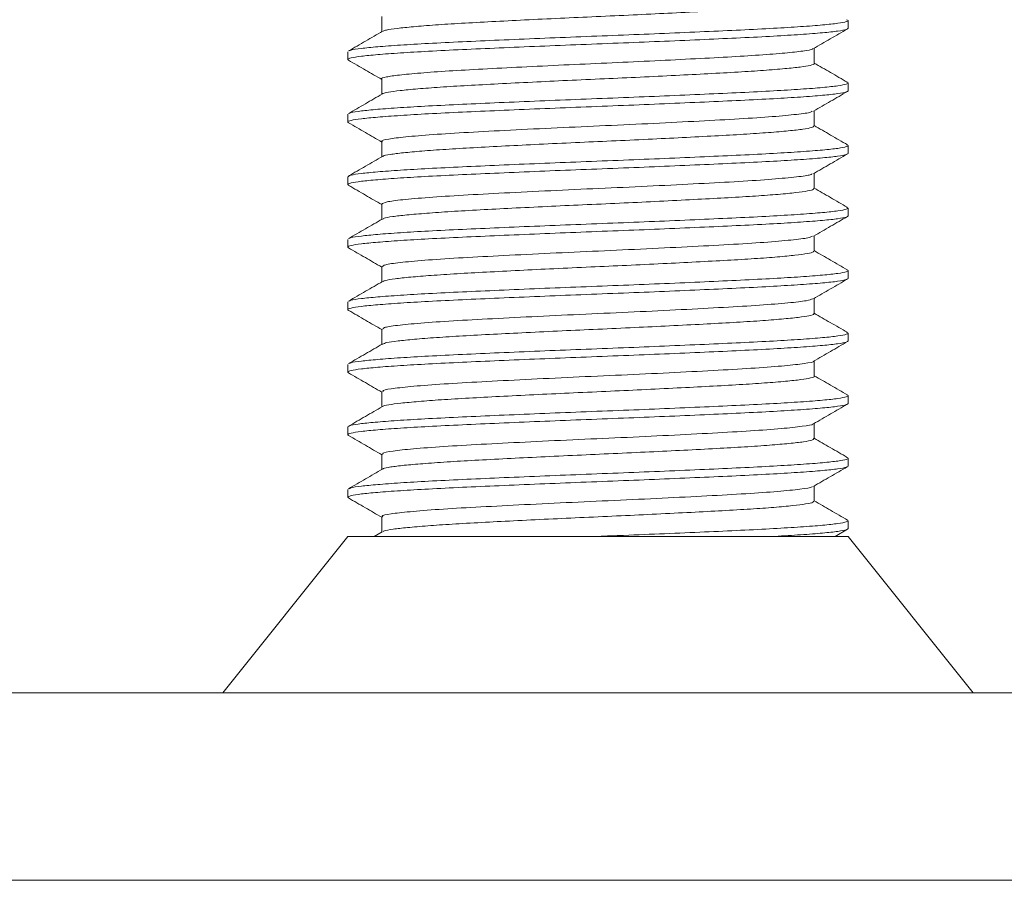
# Model space of a CAD drawing. Header units: millimetres. Extents: x 0 to 210, y 0 to 297.
# Tile 12 of 18: x 131 to 147, y 201 to 214. Entities that reach past the tile are written whole.
import ezdxf

# ---------------------------------------------------------------- set-up
doc = ezdxf.new("R2010")
doc.units = ezdxf.units.MM

msp = doc.modelspace()

# ---------------------------------------------------------------- linework, layer by layer
at = {"color": 7, "linetype": 'Continuous', "lineweight": 15}
for p, q in [((137.035, 214.483), (137.035, 214.239)), ((144.494, 214.295), (144.494, 214.42)), ((136.494, 213.92), (136.494, 213.795)), ((143.953, 213.733), (143.953, 213.976)), ((137.035, 213.483), (137.035, 213.239)), ((144.494, 213.295), (144.494, 213.42)), ((143.953, 212.733), (143.953, 212.977)), ((136.494, 212.92), (136.494, 212.795)), ((137.035, 212.483), (137.035, 212.239)), ((144.494, 212.295), (144.494, 212.42)), ((136.494, 211.92), (136.494, 211.795)), ((143.953, 211.733), (143.953, 211.976)), ((137.035, 211.483), (137.035, 211.239)), ((144.494, 211.295), (144.494, 211.42)), ((136.494, 210.92), (136.494, 210.795)), ((143.953, 210.733), (143.953, 210.976)), ((137.035, 210.483), (137.035, 210.239)), ((144.494, 210.295), (144.494, 210.42)), ((143.953, 209.733), (143.953, 209.976)), ((136.494, 209.92), (136.494, 209.795)), ((137.035, 209.483), (137.035, 209.239)), ((144.494, 209.295), (144.494, 209.42)), ((136.494, 208.92), (136.494, 208.795)), ((143.953, 208.733), (143.953, 208.976)), ((137.035, 208.483), (137.035, 208.239)), ((144.494, 208.295), (144.494, 208.42)), ((136.494, 207.92), (136.494, 207.795)), ((143.953, 207.733), (143.953, 207.976)), ((137.035, 207.483), (137.035, 207.239)), ((144.494, 207.295), (144.494, 207.42)), ((143.953, 206.733), (143.953, 206.976)), ((136.494, 206.92), (136.494, 206.795)), ((137.035, 206.483), (137.035, 206.239)), ((144.494, 206.295), (144.494, 206.42)), ((136.494, 206.17), (134.494, 203.67)), ((144.494, 206.17), (136.494, 206.17)), ((137.044, 206.245), (136.916, 206.17)), ((144.288, 206.17), (144.486, 206.285)), ((146.494, 203.67), (144.494, 206.17)), ((120.494, 203.67), (160.494, 203.67)), ((120.494, 200.67), (160.494, 200.67))]:
    msp.add_line(p, q, dxfattribs=at)
for points, knots in [([(143.942, 214.733), (143.945, 214.73), (143.957, 214.718), (143.876, 214.696), (143.701, 214.67), (143.43, 214.643), (143.075, 214.616), (142.649, 214.589), (142.158, 214.563), (141.624, 214.536), (141.053, 214.508), (140.471, 214.482), (139.885, 214.455), (139.321, 214.428), (138.786, 214.401), (138.303, 214.375), (137.879, 214.348), (137.533, 214.32), (137.271, 214.293), (137.105, 214.27), (137.071, 214.254), (137.057, 214.247)], [0, 0, 0, 0, 0.018475, 0.07455, 0.129048, 0.185127, 0.239622, 0.295697, 0.350194, 0.406271, 0.460766, 0.516842, 0.571337, 0.627413, 0.681908, 0.737983, 0.792479, 0.848554, 0.903051, 0.959129, 1, 1, 1, 1]), ([(136.519, 213.933), (136.525, 213.937), (136.545, 213.951), (136.694, 213.973), (136.957, 213.999), (137.32, 214.026), (137.778, 214.053), (138.311, 214.079), (138.912, 214.106), (139.553, 214.133), (140.226, 214.16), (140.9, 214.186), (141.569, 214.213), (142.202, 214.241), (142.791, 214.267), (143.31, 214.294), (143.754, 214.321), (144.101, 214.348), (144.35, 214.375), (144.468, 214.399), (144.507, 214.418), (144.481, 214.428), (144.47, 214.432)], [0, 0, 0, 0, 0.0275481, 0.0809053, 0.1328225, 0.1861798, 0.2392063, 0.2937707, 0.3467971, 0.4013611, 0.4543889, 0.5089545, 0.5619807, 0.6165446, 0.6695732, 0.7241397, 0.7771658, 0.8317294, 0.8847583, 0.9393251, 0.9767747, 1, 1, 1, 1]), ([(136.511, 213.784), (136.504, 213.788), (136.48, 213.8), (136.532, 213.822), (136.69, 213.848), (136.958, 213.874), (137.32, 213.901), (137.778, 213.928), (138.311, 213.954), (138.912, 213.981), (139.553, 214.008), (140.226, 214.035), (140.9, 214.061), (141.569, 214.088), (142.202, 214.116), (142.791, 214.142), (143.31, 214.169), (143.754, 214.196), (144.101, 214.223), (144.347, 214.25), (144.475, 214.274), (144.489, 214.289), (144.494, 214.295)], [0, 0, 0, 0, 0.022319, 0.073019, 0.125126, 0.175827, 0.227933, 0.279717, 0.333003, 0.384786, 0.438072, 0.489857, 0.543144, 0.594927, 0.648212, 0.699998, 0.753286, 0.805069, 0.858354, 0.91014, 0.963428, 1, 1, 1, 1]), ([(137.048, 214.247), (136.958, 214.195), (136.777, 214.09), (136.596, 213.985), (136.506, 213.933)], [0, 0, 0, 0, 0.49992, 1, 1, 1, 1]), ([(143.94, 213.969), (144.03, 214.021), (144.211, 214.126), (144.392, 214.231), (144.482, 214.283)], [0, 0, 0, 0, 0.499921, 1, 1, 1, 1]), ([(143.928, 213.969), (143.928, 213.967), (143.925, 213.954), (143.783, 213.931), (143.505, 213.899), (143.092, 213.867), (142.58, 213.835), (141.983, 213.804), (141.326, 213.771), (140.636, 213.739), (139.941, 213.708), (139.267, 213.675), (138.643, 213.643), (138.093, 213.612), (137.64, 213.58), (137.297, 213.547), (137.098, 213.517), (137.014, 213.495), (137.037, 213.483), (137.038, 213.483)], [0, 0, 0, 0, 0.0131807, 0.078464, 0.1439222, 0.2100492, 0.2755127, 0.3407911, 0.4069056, 0.4725349, 0.5376756, 0.6037531, 0.6695249, 0.7345787, 0.800595, 0.8664856, 0.9315038, 0.9974346, 1, 1, 1, 1]), ([(136.504, 213.784), (136.595, 213.732), (136.772, 213.629), (136.949, 213.527), (137.035, 213.476)], [0, 0, 0, 0, 0.51086, 1, 1, 1, 1]), ([(143.947, 213.733), (143.949, 213.732), (143.964, 213.721), (143.899, 213.702), (143.748, 213.676), (143.493, 213.649), (143.157, 213.622), (142.742, 213.594), (142.267, 213.569), (141.737, 213.541), (141.176, 213.514), (140.591, 213.487), (140.009, 213.461), (139.435, 213.434), (138.896, 213.406), (138.398, 213.38), (137.963, 213.354), (137.598, 213.326), (137.315, 213.299), (137.132, 213.273), (137.044, 213.255), (137.046, 213.245), (137.046, 213.245)], [0, 0, 0, 0, 0.007658, 0.061912, 0.11774, 0.171994, 0.227822, 0.282077, 0.337907, 0.392161, 0.447989, 0.502246, 0.558077, 0.61233, 0.668158, 0.722415, 0.778247, 0.832501, 0.888328, 0.942585, 0.998416, 1, 1, 1, 1]), ([(144.484, 213.432), (144.394, 213.484), (144.217, 213.587), (144.039, 213.689), (143.953, 213.739)], [0, 0, 0, 0, 0.510702, 1, 1, 1, 1]), ([(136.514, 212.931), (136.522, 212.936), (136.541, 212.95), (136.694, 212.973), (136.957, 212.999), (137.32, 213.026), (137.778, 213.053), (138.311, 213.079), (138.912, 213.106), (139.553, 213.133), (140.226, 213.16), (140.9, 213.186), (141.569, 213.213), (142.202, 213.241), (142.791, 213.267), (143.31, 213.294), (143.754, 213.321), (144.101, 213.348), (144.35, 213.375), (144.468, 213.399), (144.507, 213.418), (144.481, 213.428), (144.471, 213.432)], [0, 0, 0, 0, 0.031832, 0.085009, 0.13675, 0.189927, 0.242774, 0.297153, 0.35, 0.404379, 0.457227, 0.511608, 0.564455, 0.618834, 0.671683, 0.726065, 0.778911, 0.83329, 0.886139, 0.940521, 0.977844, 1, 1, 1, 1]), ([(136.51, 212.785), (136.503, 212.788), (136.48, 212.801), (136.533, 212.822), (136.69, 212.848), (136.958, 212.874), (137.32, 212.901), (137.778, 212.928), (138.311, 212.954), (138.912, 212.981), (139.553, 213.008), (140.226, 213.035), (140.9, 213.061), (141.569, 213.088), (142.202, 213.116), (142.791, 213.142), (143.31, 213.169), (143.754, 213.196), (144.101, 213.223), (144.347, 213.25), (144.475, 213.274), (144.489, 213.289), (144.494, 213.295)], [0, 0, 0, 0, 0.020742, 0.071524, 0.123715, 0.174497, 0.226688, 0.278556, 0.331927, 0.383794, 0.437165, 0.489034, 0.542407, 0.594274, 0.647645, 0.699514, 0.752888, 0.804755, 0.858126, 0.909995, 0.963369, 1, 1, 1, 1]), ([(143.944, 212.971), (144.034, 213.024), (144.215, 213.128), (144.396, 213.233), (144.486, 213.285)], [0, 0, 0, 0, 0.499929, 1, 1, 1, 1]), ([(137.045, 213.245), (136.954, 213.192), (136.773, 213.088), (136.592, 212.983), (136.502, 212.931)], [0, 0, 0, 0, 0.499923, 1, 1, 1, 1]), ([(143.922, 212.971), (143.917, 212.965), (143.902, 212.947), (143.69, 212.919), (143.307, 212.882), (142.772, 212.846), (142.124, 212.811), (141.393, 212.774), (140.617, 212.738), (139.834, 212.703), (139.086, 212.666), (138.407, 212.631), (137.836, 212.595), (137.395, 212.558), (137.128, 212.524), (137.014, 212.498), (137.042, 212.485), (137.045, 212.483)], [0, 0, 0, 0, 0.03627, 0.109117, 0.182905, 0.256649, 0.329512, 0.40345, 0.47694, 0.549973, 0.623974, 0.697136, 0.770481, 0.844459, 0.917382, 0.991019, 1, 1, 1, 1]), ([(136.503, 212.785), (136.593, 212.732), (136.771, 212.63), (136.948, 212.527), (137.035, 212.476)], [0, 0, 0, 0, 0.509907, 1, 1, 1, 1]), ([(143.949, 212.733), (143.942, 212.724), (143.928, 212.707), (143.785, 212.681), (143.555, 212.655), (143.232, 212.627), (142.836, 212.6), (142.369, 212.574), (141.853, 212.547), (141.293, 212.52), (140.716, 212.493), (140.127, 212.467), (139.555, 212.44), (139.003, 212.412), (138.499, 212.386), (138.047, 212.359), (137.669, 212.332), (137.366, 212.304), (137.164, 212.278), (137.06, 212.259), (137.056, 212.249), (137.055, 212.247)], [0, 0, 0, 0, 0.051428, 0.105928, 0.162008, 0.216504, 0.27258, 0.327079, 0.383159, 0.437655, 0.493731, 0.548229, 0.604308, 0.658804, 0.714881, 0.769378, 0.825455, 0.879951, 0.936027, 0.990523, 1, 1, 1, 1]), ([(144.485, 212.431), (144.395, 212.484), (144.217, 212.586), (144.04, 212.689), (143.953, 212.739)], [0, 0, 0, 0, 0.509505, 1, 1, 1, 1]), ([(136.494, 211.92), (136.504, 211.929), (136.525, 211.947), (136.692, 211.973), (136.957, 211.999), (137.32, 212.026), (137.778, 212.053), (138.311, 212.079), (138.912, 212.106), (139.553, 212.133), (140.226, 212.16), (140.9, 212.186), (141.569, 212.213), (142.202, 212.241), (142.791, 212.267), (143.31, 212.294), (143.754, 212.321), (144.101, 212.348), (144.35, 212.375), (144.468, 212.399), (144.507, 212.418), (144.482, 212.428), (144.472, 212.431)], [0, 0, 0, 0, 0.05078, 0.102969, 0.15375, 0.205939, 0.257804, 0.311173, 0.363039, 0.416408, 0.468275, 0.521645, 0.573511, 0.62688, 0.678747, 0.732119, 0.783984, 0.837353, 0.88922, 0.942592, 0.979222, 1, 1, 1, 1]), ([(136.512, 211.783), (136.504, 211.787), (136.479, 211.8), (136.532, 211.822), (136.691, 211.848), (136.958, 211.874), (137.32, 211.901), (137.778, 211.928), (138.311, 211.954), (138.912, 211.981), (139.553, 212.008), (140.226, 212.035), (140.9, 212.061), (141.569, 212.088), (142.202, 212.116), (142.791, 212.142), (143.31, 212.169), (143.754, 212.196), (144.101, 212.223), (144.347, 212.25), (144.475, 212.274), (144.489, 212.289), (144.494, 212.295)], [0, 0, 0, 0, 0.02354, 0.074177, 0.126219, 0.176856, 0.228898, 0.280617, 0.333836, 0.385555, 0.438774, 0.490494, 0.543714, 0.595433, 0.648652, 0.700373, 0.753594, 0.805313, 0.858531, 0.910252, 0.963474, 1, 1, 1, 1]), ([(137.048, 212.247), (136.958, 212.195), (136.777, 212.09), (136.596, 211.985), (136.506, 211.933)], [0, 0, 0, 0, 0.499926, 1, 1, 1, 1]), ([(143.94, 211.969), (144.03, 212.021), (144.211, 212.126), (144.392, 212.231), (144.483, 212.283)], [0, 0, 0, 0, 0.499917, 1, 1, 1, 1]), ([(143.918, 211.969), (143.909, 211.962), (143.882, 211.943), (143.647, 211.914), (143.242, 211.877), (142.69, 211.841), (142.029, 211.806), (141.29, 211.769), (140.51, 211.734), (139.729, 211.698), (138.988, 211.661), (138.323, 211.626), (137.767, 211.59), (137.352, 211.554), (137.085, 211.519), (137.053, 211.495), (137.036, 211.483)], [0, 0, 0, 0, 0.042041, 0.115193, 0.189404, 0.263313, 0.336579, 0.410886, 0.484486, 0.55802, 0.632335, 0.70564, 0.779497, 0.853733, 0.926895, 1, 1, 1, 1]), ([(136.505, 211.783), (136.596, 211.731), (136.773, 211.629), (136.949, 211.526), (137.035, 211.476)], [0, 0, 0, 0, 0.512152, 1, 1, 1, 1]), ([(143.943, 211.733), (143.942, 211.726), (143.94, 211.711), (143.822, 211.687), (143.61, 211.66), (143.308, 211.633), (142.923, 211.606), (142.473, 211.58), (141.962, 211.553), (141.415, 211.525), (140.836, 211.498), (140.252, 211.472), (139.671, 211.445), (139.117, 211.418), (138.598, 211.391), (138.138, 211.365), (137.741, 211.337), (137.424, 211.31), (137.197, 211.284), (137.073, 211.262), (137.061, 211.249), (137.057, 211.245)], [0, 0, 0, 0, 0.039053, 0.094925, 0.149224, 0.205097, 0.259395, 0.315267, 0.369565, 0.425437, 0.479735, 0.535609, 0.589906, 0.645778, 0.700079, 0.755954, 0.810251, 0.866123, 0.920424, 0.9763, 1, 1, 1, 1]), ([(144.483, 211.432), (144.393, 211.485), (144.216, 211.587), (144.039, 211.689), (143.953, 211.739)], [0, 0, 0, 0, 0.511776, 1, 1, 1, 1]), ([(136.515, 210.931), (136.522, 210.936), (136.542, 210.951), (136.694, 210.973), (136.957, 210.999), (137.32, 211.026), (137.778, 211.053), (138.311, 211.079), (138.912, 211.106), (139.553, 211.133), (140.226, 211.16), (140.9, 211.186), (141.569, 211.213), (142.202, 211.241), (142.791, 211.267), (143.31, 211.294), (143.754, 211.321), (144.101, 211.348), (144.35, 211.375), (144.468, 211.399), (144.507, 211.418), (144.48, 211.428), (144.47, 211.432)], [0, 0, 0, 0, 0.031009, 0.084165, 0.135886, 0.189043, 0.241869, 0.296228, 0.349054, 0.403413, 0.456241, 0.510601, 0.563427, 0.617785, 0.670614, 0.724975, 0.777801, 0.832159, 0.884988, 0.939349, 0.976658, 1, 1, 1, 1]), ([(136.509, 210.785), (136.503, 210.789), (136.48, 210.801), (136.533, 210.822), (136.69, 210.848), (136.958, 210.874), (137.32, 210.901), (137.778, 210.928), (138.311, 210.954), (138.912, 210.981), (139.553, 211.008), (140.226, 211.035), (140.9, 211.061), (141.569, 211.088), (142.202, 211.116), (142.791, 211.142), (143.31, 211.169), (143.754, 211.196), (144.101, 211.223), (144.347, 211.25), (144.475, 211.274), (144.489, 211.289), (144.494, 211.295)], [0, 0, 0, 0, 0.019783, 0.070615, 0.122857, 0.173689, 0.225931, 0.277849, 0.331273, 0.383191, 0.436614, 0.488534, 0.541959, 0.593877, 0.6473, 0.69922, 0.752646, 0.804564, 0.857987, 0.909907, 0.963333, 1, 1, 1, 1]), ([(137.045, 211.245), (136.955, 211.193), (136.774, 211.088), (136.593, 210.983), (136.502, 210.931)], [0, 0, 0, 0, 0.499918, 1, 1, 1, 1]), ([(143.943, 210.971), (144.034, 211.023), (144.215, 211.128), (144.395, 211.233), (144.486, 211.285)], [0, 0, 0, 0, 0.499936, 1, 1, 1, 1]), ([(143.927, 210.971), (143.909, 210.962), (143.868, 210.941), (143.601, 210.909), (143.175, 210.872), (142.606, 210.836), (141.932, 210.801), (141.185, 210.764), (140.403, 210.729), (139.626, 210.693), (138.893, 210.656), (138.24, 210.622), (137.701, 210.585), (137.308, 210.549), (137.071, 210.516), (137.054, 210.493), (137.046, 210.483)], [0, 0, 0, 0, 0.055748, 0.128656, 0.202635, 0.276056, 0.349175, 0.423193, 0.496289, 0.569737, 0.643708, 0.716605, 0.790322, 0.86416, 0.937012, 1, 1, 1, 1]), ([(136.502, 210.785), (136.592, 210.733), (136.77, 210.63), (136.948, 210.527), (137.035, 210.476)], [0, 0, 0, 0, 0.509037, 1, 1, 1, 1]), ([(144.486, 210.431), (144.396, 210.483), (144.218, 210.586), (144.04, 210.689), (143.953, 210.739)], [0, 0, 0, 0, 0.508565, 1, 1, 1, 1]), ([(143.94, 210.733), (143.942, 210.728), (143.949, 210.715), (143.854, 210.692), (143.664, 210.666), (143.376, 210.639), (143.011, 210.611), (142.57, 210.585), (142.075, 210.559), (141.53, 210.531), (140.96, 210.504), (140.372, 210.478), (139.793, 210.451), (139.228, 210.423), (138.705, 210.396), (138.227, 210.37), (137.819, 210.343), (137.482, 210.316), (137.238, 210.289), (137.091, 210.266), (137.068, 210.252), (137.059, 210.246)], [0, 0, 0, 0, 0.028491, 0.082915, 0.138918, 0.193341, 0.249341, 0.303766, 0.35977, 0.414192, 0.470192, 0.524618, 0.580622, 0.635045, 0.691045, 0.74547, 0.801473, 0.855896, 0.911896, 0.96632, 1, 1, 1, 1]), ([(136.518, 209.932), (136.525, 209.937), (136.544, 209.951), (136.694, 209.973), (136.957, 209.999), (137.32, 210.026), (137.778, 210.053), (138.311, 210.079), (138.912, 210.106), (139.553, 210.133), (140.226, 210.16), (140.9, 210.186), (141.569, 210.213), (142.202, 210.241), (142.791, 210.267), (143.31, 210.294), (143.754, 210.321), (144.101, 210.348), (144.35, 210.375), (144.467, 210.399), (144.507, 210.418), (144.482, 210.427), (144.474, 210.431)], [0, 0, 0, 0, 0.028465, 0.081956, 0.134002, 0.187493, 0.240652, 0.295352, 0.348511, 0.403211, 0.456372, 0.511073, 0.564232, 0.618932, 0.672093, 0.726796, 0.779954, 0.834654, 0.887815, 0.942518, 0.980062, 1, 1, 1, 1]), ([(136.512, 209.783), (136.504, 209.787), (136.479, 209.8), (136.532, 209.822), (136.691, 209.848), (136.958, 209.874), (137.32, 209.901), (137.778, 209.928), (138.311, 209.954), (138.912, 209.981), (139.553, 210.008), (140.226, 210.035), (140.9, 210.061), (141.569, 210.088), (142.202, 210.116), (142.791, 210.142), (143.31, 210.169), (143.754, 210.196), (144.101, 210.223), (144.347, 210.25), (144.475, 210.274), (144.489, 210.289), (144.494, 210.295)], [0, 0, 0, 0, 0.023835, 0.074457, 0.126483, 0.177105, 0.229131, 0.280834, 0.334037, 0.385741, 0.438943, 0.490648, 0.543852, 0.595555, 0.648758, 0.700463, 0.753668, 0.805371, 0.858574, 0.910279, 0.963485, 1, 1, 1, 1]), ([(143.941, 209.97), (144.032, 210.022), (144.213, 210.127), (144.394, 210.232), (144.484, 210.284)], [0, 0, 0, 0, 0.499921, 1, 1, 1, 1]), ([(137.047, 210.246), (136.957, 210.194), (136.776, 210.089), (136.595, 209.985), (136.505, 209.932)], [0, 0, 0, 0, 0.499934, 1, 1, 1, 1]), ([(143.931, 209.97), (143.905, 209.96), (143.848, 209.937), (143.552, 209.904), (143.105, 209.867), (142.52, 209.832), (141.834, 209.796), (141.08, 209.759), (140.296, 209.724), (139.522, 209.688), (138.798, 209.651), (138.16, 209.617), (137.638, 209.58), (137.267, 209.544), (137.058, 209.513), (137.055, 209.492), (137.053, 209.483)], [0, 0, 0, 0, 0.063432, 0.136627, 0.210813, 0.28419, 0.357689, 0.43186, 0.504982, 0.578782, 0.65285, 0.725871, 0.799888, 0.873767, 0.94684, 1, 1, 1, 1]), ([(136.506, 209.783), (136.596, 209.731), (136.773, 209.629), (136.949, 209.526), (137.035, 209.476)], [0, 0, 0, 0, 0.512581, 1, 1, 1, 1]), ([(143.943, 209.733), (143.946, 209.73), (143.959, 209.718), (143.882, 209.698), (143.711, 209.672), (143.444, 209.645), (143.092, 209.617), (142.669, 209.59), (142.181, 209.564), (141.649, 209.537), (141.079, 209.509), (140.497, 209.483), (139.911, 209.457), (139.346, 209.429), (138.809, 209.402), (138.324, 209.376), (137.897, 209.349), (137.547, 209.322), (137.28, 209.294), (137.107, 209.27), (137.069, 209.253), (137.053, 209.246)], [0, 0, 0, 0, 0.016292, 0.072216, 0.126567, 0.182494, 0.236842, 0.292766, 0.347115, 0.403042, 0.45739, 0.513314, 0.567661, 0.623585, 0.677933, 0.733857, 0.788205, 0.844129, 0.898479, 0.954405, 1, 1, 1, 1]), ([(144.482, 209.433), (144.392, 209.485), (144.215, 209.587), (144.039, 209.69), (143.953, 209.739)], [0, 0, 0, 0, 0.512459, 1, 1, 1, 1]), ([(136.516, 208.932), (136.523, 208.937), (136.543, 208.951), (136.694, 208.973), (136.957, 208.999), (137.32, 209.026), (137.778, 209.053), (138.311, 209.079), (138.912, 209.106), (139.553, 209.133), (140.226, 209.16), (140.9, 209.186), (141.569, 209.213), (142.202, 209.241), (142.791, 209.267), (143.31, 209.294), (143.754, 209.321), (144.101, 209.348), (144.35, 209.375), (144.468, 209.399), (144.507, 209.418), (144.48, 209.429), (144.469, 209.433)], [0, 0, 0, 0, 0.029836, 0.08301, 0.13475, 0.187925, 0.24077, 0.295147, 0.347992, 0.402369, 0.455215, 0.509594, 0.562439, 0.616816, 0.669663, 0.724042, 0.776887, 0.831264, 0.884111, 0.938491, 0.975812, 1, 1, 1, 1]), ([(136.509, 208.785), (136.502, 208.789), (136.48, 208.801), (136.533, 208.822), (136.69, 208.848), (136.958, 208.874), (137.32, 208.901), (137.778, 208.928), (138.311, 208.954), (138.912, 208.981), (139.553, 209.008), (140.226, 209.035), (140.9, 209.061), (141.569, 209.088), (142.202, 209.116), (142.791, 209.142), (143.31, 209.169), (143.754, 209.196), (144.101, 209.223), (144.347, 209.25), (144.475, 209.274), (144.489, 209.289), (144.494, 209.295)], [0, 0, 0, 0, 0.019353, 0.070207, 0.122472, 0.173326, 0.225591, 0.277532, 0.330979, 0.38292, 0.436367, 0.488309, 0.541758, 0.593698, 0.647145, 0.699088, 0.752537, 0.804478, 0.857924, 0.909867, 0.963317, 1, 1, 1, 1]), ([(137.046, 209.246), (136.956, 209.194), (136.775, 209.089), (136.594, 208.984), (136.503, 208.932)], [0, 0, 0, 0, 0.499915, 1, 1, 1, 1]), ([(143.942, 208.97), (144.032, 209.022), (144.213, 209.127), (144.394, 209.232), (144.484, 209.284)], [0, 0, 0, 0, 0.499939, 1, 1, 1, 1]), ([(143.942, 208.97), (143.942, 208.97), (143.95, 208.958), (143.807, 208.934), (143.506, 208.899), (143.031, 208.862), (142.432, 208.827), (141.734, 208.791), (140.974, 208.754), (140.189, 208.72), (139.42, 208.683), (138.705, 208.647), (138.081, 208.612), (137.577, 208.575), (137.23, 208.539), (137.047, 208.509), (137.054, 208.49), (137.057, 208.483)], [0, 0, 0, 0, 0.000063, 0.07355, 0.146909, 0.221081, 0.294263, 0.367949, 0.44205, 0.515075, 0.589008, 0.662951, 0.735973, 0.810068, 0.883768, 0.956939, 1, 1, 1, 1]), ([(136.502, 208.785), (136.592, 208.733), (136.77, 208.63), (136.948, 208.527), (137.035, 208.477)], [0, 0, 0, 0, 0.508576, 1, 1, 1, 1]), ([(143.948, 208.733), (143.95, 208.732), (143.966, 208.722), (143.904, 208.703), (143.757, 208.677), (143.506, 208.65), (143.174, 208.623), (142.762, 208.596), (142.289, 208.57), (141.761, 208.543), (141.202, 208.515), (140.617, 208.488), (140.035, 208.462), (139.46, 208.435), (138.919, 208.408), (138.419, 208.381), (137.981, 208.355), (137.613, 208.327), (137.326, 208.3), (137.138, 208.274), (137.048, 208.256), (137.048, 208.246), (137.048, 208.245)], [0, 0, 0, 0, 0.005596, 0.059902, 0.115783, 0.170089, 0.22597, 0.280278, 0.33616, 0.390467, 0.446347, 0.500656, 0.556541, 0.610847, 0.666727, 0.721037, 0.776922, 0.831228, 0.887108, 0.941418, 0.997302, 1, 1, 1, 1]), ([(144.486, 208.431), (144.396, 208.483), (144.218, 208.586), (144.04, 208.689), (143.953, 208.739)], [0, 0, 0, 0, 0.5087, 1, 1, 1, 1]), ([(136.494, 207.92), (136.504, 207.929), (136.525, 207.947), (136.692, 207.973), (136.957, 207.999), (137.32, 208.026), (137.778, 208.053), (138.311, 208.079), (138.912, 208.106), (139.553, 208.133), (140.226, 208.16), (140.9, 208.186), (141.569, 208.213), (142.202, 208.241), (142.791, 208.267), (143.31, 208.294), (143.754, 208.321), (144.101, 208.348), (144.35, 208.375), (144.467, 208.399), (144.507, 208.418), (144.482, 208.427), (144.474, 208.431)], [0, 0, 0, 0, 0.050848, 0.103106, 0.153954, 0.206213, 0.258147, 0.311588, 0.363522, 0.416962, 0.468898, 0.52234, 0.574274, 0.627714, 0.67965, 0.733093, 0.785027, 0.838467, 0.890404, 0.943846, 0.980525, 1, 1, 1, 1]), ([(136.512, 207.783), (136.504, 207.787), (136.479, 207.8), (136.532, 207.822), (136.691, 207.848), (136.958, 207.874), (137.32, 207.901), (137.778, 207.928), (138.311, 207.954), (138.912, 207.981), (139.553, 208.008), (140.226, 208.035), (140.9, 208.061), (141.569, 208.088), (142.202, 208.116), (142.791, 208.142), (143.31, 208.169), (143.754, 208.196), (144.101, 208.223), (144.347, 208.25), (144.475, 208.274), (144.489, 208.289), (144.494, 208.295)], [0, 0, 0, 0, 0.023376, 0.074021, 0.126072, 0.176717, 0.228768, 0.280496, 0.333724, 0.385451, 0.438679, 0.490408, 0.543637, 0.595365, 0.648592, 0.700322, 0.753552, 0.80528, 0.858507, 0.910237, 0.963468, 1, 1, 1, 1]), ([(137.046, 208.245), (136.955, 208.193), (136.774, 208.088), (136.594, 207.984), (136.503, 207.931)], [0, 0, 0, 0, 0.499938, 1, 1, 1, 1]), ([(143.942, 207.97), (144.033, 208.023), (144.214, 208.127), (144.394, 208.232), (144.485, 208.285)], [0, 0, 0, 0, 0.499916, 1, 1, 1, 1]), ([(143.931, 207.97), (143.932, 207.969), (143.936, 207.955), (143.776, 207.93), (143.45, 207.894), (142.956, 207.857), (142.342, 207.822), (141.634, 207.786), (140.868, 207.749), (140.083, 207.715), (139.319, 207.678), (138.614, 207.642), (138.005, 207.607), (137.52, 207.57), (137.195, 207.535), (137.036, 207.506), (137.052, 207.488), (137.057, 207.483)], [0, 0, 0, 0, 0.010658, 0.083901, 0.157443, 0.231545, 0.304576, 0.378395, 0.452372, 0.525343, 0.599355, 0.673119, 0.746184, 0.820303, 0.893771, 0.967082, 1, 1, 1, 1]), ([(136.505, 207.783), (136.596, 207.731), (136.772, 207.629), (136.949, 207.526), (137.035, 207.476)], [0, 0, 0, 0, 0.512247, 1, 1, 1, 1]), ([(143.947, 207.733), (143.942, 207.725), (143.931, 207.708), (143.793, 207.682), (143.567, 207.656), (143.248, 207.629), (142.855, 207.601), (142.391, 207.575), (141.877, 207.548), (141.319, 207.521), (140.742, 207.494), (140.154, 207.468), (139.58, 207.441), (139.027, 207.413), (138.521, 207.387), (138.066, 207.36), (137.685, 207.333), (137.378, 207.306), (137.171, 207.28), (137.063, 207.26), (137.057, 207.249), (137.056, 207.246)], [0, 0, 0, 0, 0.0492, 0.103629, 0.159636, 0.214061, 0.270064, 0.324493, 0.3805, 0.434925, 0.490928, 0.545356, 0.601362, 0.655787, 0.711791, 0.766217, 0.822221, 0.876646, 0.93265, 0.987075, 1, 1, 1, 1]), ([(144.482, 207.433), (144.392, 207.485), (144.215, 207.587), (144.039, 207.69), (143.953, 207.739)], [0, 0, 0, 0, 0.51251, 1, 1, 1, 1]), ([(136.517, 206.932), (136.524, 206.937), (136.543, 206.951), (136.694, 206.973), (136.957, 206.999), (137.32, 207.026), (137.778, 207.053), (138.311, 207.079), (138.912, 207.106), (139.553, 207.133), (140.226, 207.16), (140.9, 207.186), (141.569, 207.213), (142.202, 207.241), (142.791, 207.267), (143.31, 207.294), (143.754, 207.321), (144.101, 207.348), (144.35, 207.375), (144.468, 207.399), (144.507, 207.418), (144.48, 207.429), (144.469, 207.433)], [0, 0, 0, 0, 0.0291545, 0.082356, 0.1341216, 0.1873232, 0.2401949, 0.2945999, 0.3474715, 0.4018762, 0.4547491, 0.5091555, 0.5620269, 0.6164314, 0.6693052, 0.7237124, 0.7765837, 0.830988, 0.883862, 0.9382695, 0.9756098, 1, 1, 1, 1]), ([(136.509, 206.785), (136.503, 206.789), (136.48, 206.801), (136.533, 206.822), (136.69, 206.848), (136.958, 206.874), (137.32, 206.901), (137.778, 206.928), (138.311, 206.954), (138.912, 206.981), (139.553, 207.008), (140.226, 207.035), (140.9, 207.061), (141.569, 207.088), (142.202, 207.116), (142.791, 207.142), (143.31, 207.169), (143.754, 207.196), (144.101, 207.223), (144.347, 207.25), (144.475, 207.274), (144.489, 207.289), (144.494, 207.295)], [0, 0, 0, 0, 0.019771, 0.070604, 0.122846, 0.173679, 0.225921, 0.27784, 0.331265, 0.383183, 0.436607, 0.488527, 0.541953, 0.593872, 0.647295, 0.699216, 0.752643, 0.804561, 0.857985, 0.909906, 0.963333, 1, 1, 1, 1]), ([(143.94, 206.969), (144.031, 207.022), (144.211, 207.126), (144.392, 207.231), (144.483, 207.283)], [0, 0, 0, 0, 0.499931, 1, 1, 1, 1]), ([(137.047, 207.247), (136.957, 207.194), (136.776, 207.089), (136.595, 206.984), (136.504, 206.932)], [0, 0, 0, 0, 0.499888, 1, 1, 1, 1]), ([(143.923, 206.969), (143.923, 206.966), (143.92, 206.951), (143.741, 206.925), (143.391, 206.889), (142.879, 206.852), (142.25, 206.818), (141.532, 206.781), (140.761, 206.745), (139.977, 206.71), (139.219, 206.673), (138.525, 206.637), (137.931, 206.602), (137.465, 206.565), (137.164, 206.53), (137.026, 206.503), (137.049, 206.487), (137.054, 206.483)], [0, 0, 0, 0, 0.018535, 0.091798, 0.165699, 0.239905, 0.313053, 0.387178, 0.461203, 0.534388, 0.608652, 0.682411, 0.755788, 0.830103, 0.903532, 0.977232, 1, 1, 1, 1]), ([(136.502, 206.785), (136.592, 206.733), (136.77, 206.63), (136.948, 206.527), (137.035, 206.476)], [0, 0, 0, 0, 0.508761, 1, 1, 1, 1]), ([(143.942, 206.733), (143.942, 206.727), (143.942, 206.712), (143.83, 206.688), (143.621, 206.662), (143.323, 206.634), (142.942, 206.607), (142.495, 206.581), (141.986, 206.554), (141.44, 206.527), (140.862, 206.499), (140.279, 206.474), (139.696, 206.446), (139.142, 206.419), (138.621, 206.392), (138.157, 206.366), (137.757, 206.339), (137.436, 206.311), (137.205, 206.285), (137.075, 206.263), (137.061, 206.249), (137.056, 206.245)], [0, 0, 0, 0, 0.036634, 0.092436, 0.146666, 0.20247, 0.256699, 0.312501, 0.366731, 0.422533, 0.476763, 0.532566, 0.586795, 0.642598, 0.696829, 0.752634, 0.806863, 0.862665, 0.916898, 0.972704, 1, 1, 1, 1]), ([(144.486, 206.431), (144.395, 206.483), (144.218, 206.586), (144.04, 206.689), (143.953, 206.739)], [0, 0, 0, 0, 0.509346, 1, 1, 1, 1]), ([(140.493, 206.17), (140.63, 206.176), (140.99, 206.19), (141.569, 206.213), (142.202, 206.241), (142.791, 206.267), (143.31, 206.294), (143.754, 206.321), (144.101, 206.348), (144.35, 206.375), (144.467, 206.399), (144.507, 206.418), (144.482, 206.427), (144.473, 206.431)], [0, 0, 0, 0, 0.0629593, 0.1646933, 0.2693772, 0.3711156, 0.4758047, 0.5775384, 0.682222, 0.7839609, 0.8886505, 0.9604999, 1, 1, 1, 1]), ([(143.326, 206.17), (143.468, 206.179), (143.764, 206.196), (144.1, 206.223), (144.348, 206.25), (144.475, 206.274), (144.489, 206.289), (144.494, 206.295)], [0, 0, 0, 0, 0.20062, 0.419133, 0.631499, 0.850024, 1, 1, 1, 1])]:
    msp.add_open_spline(points, degree=3, knots=knots, dxfattribs=at)

doc.saveas('drawing.dxf')
